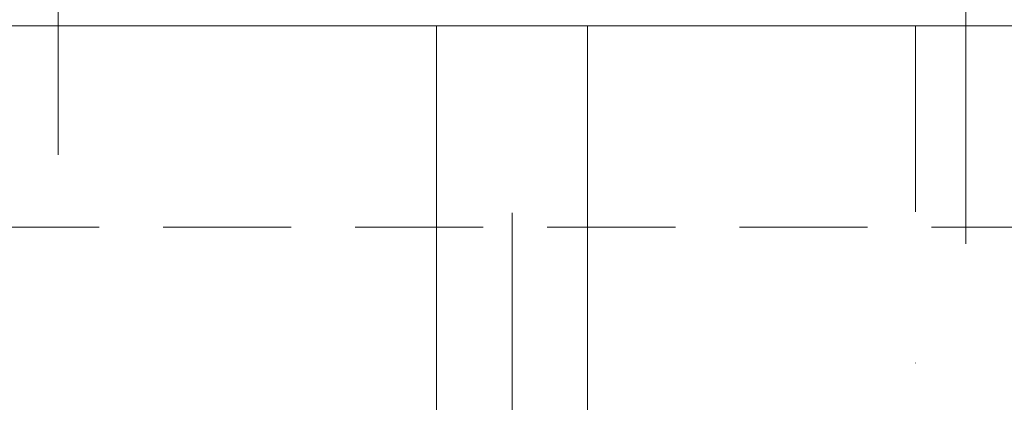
# Model space of a CAD drawing. Header units: millimetres. Extents: x 213386 to 506888, y 183055 to 450952.
# Tile 255 of 256: x 379783 to 380271, y 307545 to 307735. Entities that reach past the tile are written whole.
import ezdxf

# ---------------------------------------------------------------- set-up
doc = ezdxf.new("R2010")
doc.units = ezdxf.units.MM
for name, pattern in [('CK_Čerchovaná 50', [6, 3, -1.5, 0, -1.5]), ('ČERCHOVANÁ', [25.4, 12.7, -6.35, 0, -6.35]), ('ČÁRKOVANÁ', [19.05, 12.7, -6.35])]:
    doc.linetypes.add(name, pattern=pattern)
for name, color, linetype, lineweight in [('FASÁDA DETAILNÍ', 255, 'Continuous', 0), ('NOVA', 255, 'Continuous', 0), ('OSY', 255, 'Continuous', 0), ('TENKA', 255, 'Continuous', 0)]:
    doc.layers.add(name, color=color, linetype=linetype, lineweight=lineweight)

msp = doc.modelspace()

# ---------------------------------------------------------------- linework, layer by layer
at = {"layer": 'FASÁDA DETAILNÍ'}
for p, q in [((379801.64, 307668.03), (379801.64, 307993.72)), ((380251.64, 307992.1), (380251.64, 307623.86))]:
    msp.add_line(p, q, dxfattribs=at)
msp.add_lwpolyline([(399376.64, 284532.15), (373276.64, 284532.15), (373276.64, 307732.15), (399376.64, 307732.15)], close=True, dxfattribs=at)
at = {"layer": 'FASÁDA DETAILNÍ', "color": 7, "linetype": 'ČÁRKOVANÁ', "ltscale": 5}
msp.add_lwpolyline([(399276.64, 284632.15), (373376.64, 284632.15), (373376.64, 307632.15), (399276.64, 307632.15)], close=True, dxfattribs=at)
at = {"layer": 'NOVA'}
for points in [[(379989.14, 307732.15), (379989.14, 306032.15)], [(380064.14, 307732.15), (380064.14, 306032.15)]]:
    msp.add_lwpolyline(points, dxfattribs=at)
at = {"layer": 'OSY', "linetype": 'ČERCHOVANÁ', "ltscale": 25}
msp.add_line((380026.64, 308909.56), (380026.64, 283834.92), dxfattribs=at)
at = {"layer": 'TENKA', "linetype": 'CK_Čerchovaná 50', "ltscale": 50}
msp.add_line((380226.64, 284532.15), (380226.64, 307732.15), dxfattribs=at)

doc.saveas('drawing.dxf')
